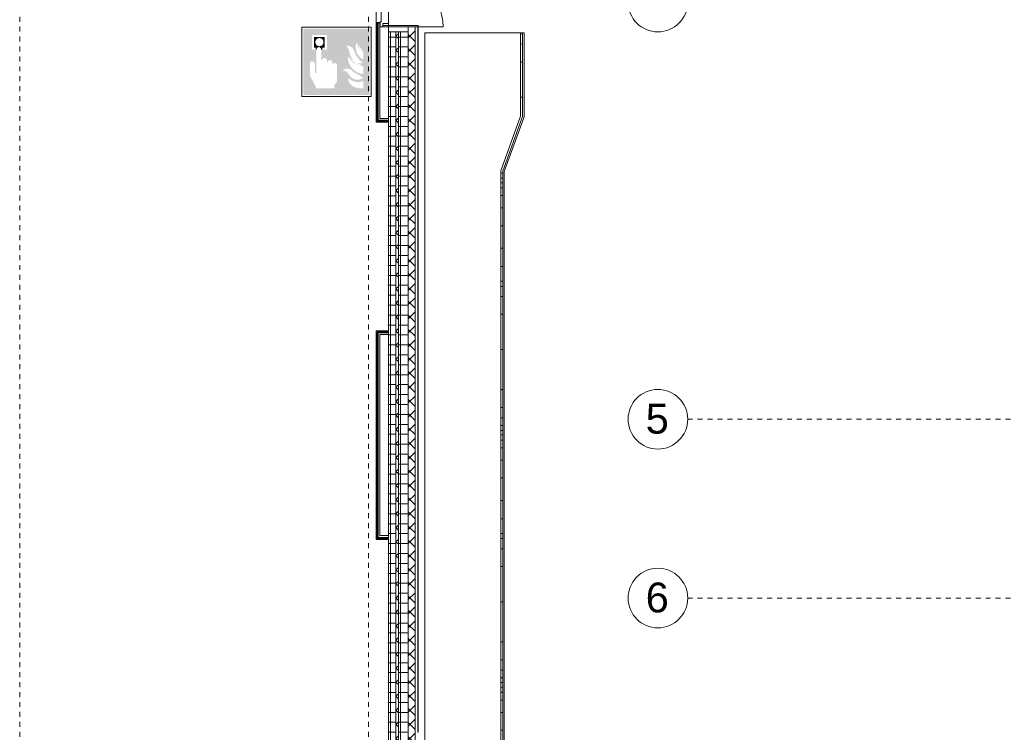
# Model space of a CAD drawing. Header units: metres. Extents: x -54 to 119, y -77 to 33.
# Tile 31 of 138: x -7 to 13, y -10 to 4. Entities that reach past the tile are written whole.
import ezdxf

# ---------------------------------------------------------------- set-up
doc = ezdxf.new("R2010")
doc.units = ezdxf.units.M
doc.linetypes.add('Rasterlinie', pattern=[0.019, 0.01, -0.003, 0.003, -0.003])
for name, color, linetype, lineweight in [('A_Allgemeine Beschriftungen', 7, 'Continuous', 9), ('A_Fassadenelemente', 7, 'Continuous', 9), ('A_Geländer', 7, 'Continuous', 9), ('A_Geschossdecken', 7, 'Continuous', 9), ('A_Importierte Elemente in Familien', 7, 'Continuous', 9), ('A_Rampen', 7, 'Continuous', 9), ('A_Raster', 7, 'Continuous', 9), ('A_Türen', 7, 'Continuous', 9), ('A_Wände', 7, 'Continuous', 9), ('A_Wände_Schraffur', 7, 'Continuous', 18)]:
    doc.layers.add(name, color=color, linetype=linetype, lineweight=lineweight)
doc.styles.add('Arial', font='arial.ttf', dxfattribs={"height": 0.6})
pattern_1 = [(0, (0, 0), (0, 0.2), []), (90, (0, 0), (-0.2, 1e-17), [])]
pattern_2 = [(45, (0, 0), (-0.1414214, 0.1414214), []), (135, (0, 0), (-0.1414214, -0.1414214), [])]

# ---------------------------------------------------------------- blocks, each defined once
blk = doc.blocks.new('GSH_Fassadenelement_Equitone - GSH_169_169_169-6766036-BS_Übersicht_EG_BRANDSCHUTZ')
at = {"layer": 'A_Fassadenelemente'}
for p, q in [((0.64325, -0.052), (-0.64325, -0.052)), ((-0.64325, -0.052), (-0.64325, -0.06)), ((-0.64325, -0.06), (0.64325, -0.06)), ((0.64325, -0.06), (0.64325, -0.052))]:
    blk.add_line(p, q, dxfattribs=at)
blk = doc.blocks.new('GSH_Fassadenelement_Equitone - GSH_169_169_169-6766000-BS_Übersicht_EG_BRANDSCHUTZ')
at = {"layer": 'A_Fassadenelemente'}
for p, q in [((0.67, -0.052), (-0.67, -0.052)), ((-0.67, -0.052), (-0.67, -0.06)), ((-0.67, -0.06), (0.67, -0.06)), ((0.67, -0.06), (0.67, -0.052))]:
    blk.add_line(p, q, dxfattribs=at)
blk = doc.blocks.new('IPRO_Tuer_A_2flg_BZ_Sporthalle - 2200x2260-6759128-BS_Übersicht_EG_BRANDSCHUTZ')
at = {"layer": 'A_Türen'}
for p, q in [((-1.1, 1.239), (-1.1, 0.139)), ((1.1, 1.239), (1.1, 0.139)), ((-1, -0.031), (-1.01, -0.031)), ((-1.01, -0.031), (-1.01, -0.111)), ((-1.01, -0.111), (-0.175, -0.111)), ((-0.175, -0.011), (-1, -0.011)), ((-1, -0.011), (-1, -0.031)), ((-0.175, -0.111), (-0.175, -0.011)), ((-0.175, -0.011), (-0.02, -0.011)), ((-0.175, -0.111), (-0.02, -0.111)), ((-0.005, -0.011), (-0.02, -0.011)), ((-0.02, -0.011), (-0.02, -0.111)), ((-0.02, -0.111), (-0.005, -0.111)), ((-0.005, -0.111), (-0.005, -0.011)), ((0.02, -0.011), (0.005, -0.011)), ((0.005, -0.011), (0.005, -0.111)), ((0.005, -0.111), (0.02, -0.111)), ((0.02, -0.111), (0.02, -0.011)), ((0.175, -0.011), (0.02, -0.011)), ((0.175, -0.111), (0.02, -0.111)), ((1, -0.011), (0.175, -0.011)), ((0.175, -0.011), (0.175, -0.111)), ((0.175, -0.111), (1.01, -0.111)), ((1, -0.031), (1, -0.011)), ((1.01, -0.031), (1, -0.031)), ((1.01, -0.111), (1.01, -0.031))]:
    blk.add_line(p, q, dxfattribs=at)
for centre, start, end in [((-1.1, 0.139), 360, 90), ((1.1, 0.139), 90, 180)]:
    blk.add_arc(centre, 1.1, start, end, dxfattribs=at)
blk = doc.blocks.new('TH_Extrusion Türe - TH_Extrusion Türe-6442751-BS_Übersicht_EG_BRANDSCHUTZ')
at = {"layer": 'A_Wände', "lineweight": 18}
for p, q in [((1.156, 4.034), (0.446, 4.034)), ((0.446, 4.034), (0.446, 4.004)), ((0.446, 4.004), (1.156, 4.004)), ((1.156, 4.004), (1.156, 4.034))]:
    blk.add_line(p, q, dxfattribs=at)
blk = doc.blocks.new('FP_416-BS_Übersicht_EG_BRANDSCHUTZ')
at = {"layer": 'A_Geländer'}
for p, q in [((2.817, 1.063), (2.816, 1.064)), ((2.816, 1.064), (2.816, 1.064)), ((2.818, 1.063), (2.817, 1.063)), ((2.818, 1.105), (2.818, -18.529)), ((2.829, 1.06), (2.827, 1.061)), ((2.831, 1.06), (2.829, 1.06)), ((2.833, 1.06), (2.831, 1.06)), ((2.836, 1.059), (2.833, 1.06)), ((2.838, 1.059), (2.836, 1.059)), ((2.84, 1.059), (2.838, 1.059)), ((2.843, 1.058), (2.84, 1.059)), ((2.845, 1.058), (2.843, 1.058)), ((2.847, 1.058), (2.845, 1.058)), ((2.849, 1.057), (2.847, 1.058)), ((2.858, -18.526), (2.858, 1.098)), ((2.859, 1.055), (2.858, 1.055)), ((2.86, 1.054), (2.859, 1.055)), ((2.86, 1.054), (2.86, 1.054)), ((2.817, 0.962), (2.816, 0.963)), ((2.817, 0.864), (2.816, 0.863)), ((2.818, 0.962), (2.817, 0.962)), ((2.818, 0.864), (2.817, 0.864)), ((2.831, 0.96), (2.828, 0.96)), ((2.831, 0.866), (2.828, 0.866)), ((2.833, 0.959), (2.831, 0.96)), ((2.833, 0.866), (2.831, 0.866)), ((2.836, 0.959), (2.833, 0.959)), ((2.836, 0.867), (2.833, 0.866)), ((2.84, 0.959), (2.836, 0.959)), ((2.84, 0.867), (2.836, 0.867)), ((2.843, 0.958), (2.84, 0.959)), ((2.843, 0.867), (2.84, 0.867)), ((2.845, 0.958), (2.843, 0.958)), ((2.845, 0.868), (2.843, 0.867)), ((2.848, 0.958), (2.845, 0.958)), ((2.848, 0.868), (2.845, 0.868)), ((2.86, 0.956), (2.858, 0.956)), ((2.86, 0.87), (2.858, 0.87)), ((2.86, 0.955), (2.86, 0.956)), ((2.86, 0.87), (2.86, 0.87)), ((2.817, 0.762), (2.816, 0.762)), ((2.819, 0.762), (2.817, 0.762)), ((2.83, 0.764), (2.827, 0.763)), ((2.834, 0.764), (2.83, 0.764)), ((2.838, 0.608), (2.832, 0.608)), ((2.838, 0.764), (2.834, 0.764)), ((2.842, 0.765), (2.838, 0.764)), ((2.844, 0.608), (2.838, 0.608)), ((2.846, 0.765), (2.842, 0.765)), ((2.849, 0.765), (2.846, 0.765)), ((2.859, 0.767), (2.857, 0.766)), ((2.86, 0.767), (2.859, 0.767)), ((2.817, 0.356), (2.816, 0.355)), ((2.818, 0.356), (2.817, 0.356)), ((2.83, 0.358), (2.827, 0.357)), ((2.833, 0.358), (2.83, 0.358)), ((2.836, 0.358), (2.833, 0.358)), ((2.84, 0.359), (2.836, 0.358)), ((2.843, 0.359), (2.84, 0.359)), ((2.846, 0.359), (2.843, 0.359)), ((2.859, 0.361), (2.858, 0.361)), ((2.86, 0.362), (2.859, 0.361)), ((2.832, 0.001), (2.827, 0)), ((2.838, 0.001), (2.832, 0.001)), ((2.844, 0.001), (2.838, 0.001)), ((2.849, 0.002), (2.844, 0.001)), ((2.86, 0.003), (2.857, 0.002)), ((2.819, 0), (2.816, -0.001)), ((2.817, -0.457), (2.816, -0.458)), ((2.819, -0.457), (2.817, -0.457)), ((2.83, -0.456), (2.827, -0.456)), ((2.834, -0.455), (2.83, -0.456)), ((2.838, -0.455), (2.834, -0.455)), ((2.842, -0.455), (2.838, -0.455)), ((2.846, -0.454), (2.842, -0.455)), ((2.849, -0.454), (2.846, -0.454)), ((2.859, -0.453), (2.857, -0.453)), ((2.86, -0.452), (2.859, -0.453)), ((2.817, -0.816), (2.816, -0.816)), ((2.816, -0.816), (2.816, -0.816)), ((2.818, -0.817), (2.817, -0.816)), ((2.829, -0.819), (2.827, -0.819)), ((2.831, -0.82), (2.829, -0.819)), ((2.833, -0.82), (2.831, -0.82)), ((2.836, -0.82), (2.833, -0.82)), ((2.838, -0.821), (2.836, -0.82)), ((2.84, -0.821), (2.838, -0.821)), ((2.843, -0.821), (2.84, -0.821)), ((2.845, -0.822), (2.843, -0.821)), ((2.847, -0.822), (2.845, -0.822)), ((2.849, -0.822), (2.847, -0.822)), ((2.859, -0.825), (2.858, -0.824)), ((2.86, -0.825), (2.859, -0.825)), ((2.86, -0.825), (2.86, -0.825)), ((2.838, -1.119), (2.832, -1.119)), ((2.844, -1.119), (2.838, -1.119)), ((2.838, -1.221), (2.832, -1.221)), ((2.844, -1.221), (2.838, -1.221)), ((2.838, -1.424), (2.832, -1.424)), ((2.844, -1.424), (2.838, -1.424)), ((2.817, -1.781), (2.816, -1.781)), ((2.818, -1.781), (2.817, -1.781)), ((2.829, -1.783), (2.826, -1.783)), ((2.832, -1.783), (2.829, -1.783)), ((2.835, -1.784), (2.832, -1.783)), ((2.838, -1.784), (2.835, -1.784)), ((2.841, -1.784), (2.838, -1.784)), ((2.844, -1.785), (2.841, -1.784)), ((2.847, -1.785), (2.844, -1.785)), ((2.859, -1.787), (2.858, -1.787)), ((2.86, -1.787), (2.859, -1.787)), ((2.819, -2.492), (2.816, -2.491)), ((2.832, -2.493), (2.827, -2.492)), ((2.838, -2.493), (2.832, -2.493)), ((2.844, -2.493), (2.838, -2.493)), ((2.849, -2.494), (2.844, -2.493)), ((2.86, -2.495), (2.857, -2.494)), ((2.834, -3.302), (2.827, -3.302)), ((2.842, -3.301), (2.834, -3.302)), ((2.849, -3.301), (2.842, -3.301)), ((2.838, -3.659), (2.832, -3.659)), ((2.844, -3.659), (2.838, -3.659)), ((2.817, -3.864), (2.816, -3.864)), ((2.816, -3.864), (2.816, -3.864)), ((2.818, -3.865), (2.817, -3.864)), ((2.829, -3.867), (2.827, -3.867)), ((2.831, -3.868), (2.829, -3.867)), ((2.833, -3.868), (2.831, -3.868)), ((2.836, -3.868), (2.833, -3.868)), ((2.838, -3.869), (2.836, -3.868)), ((2.84, -3.869), (2.838, -3.869)), ((2.843, -3.869), (2.84, -3.869)), ((2.845, -3.87), (2.843, -3.869)), ((2.847, -3.87), (2.845, -3.87)), ((2.849, -3.87), (2.847, -3.87)), ((2.859, -3.873), (2.858, -3.872)), ((2.86, -3.873), (2.859, -3.873)), ((2.86, -3.873), (2.86, -3.873)), ((2.817, -4.017), (2.816, -4.016)), ((2.816, -4.016), (2.816, -4.016)), ((2.817, -4.118), (2.816, -4.117)), ((2.818, -4.017), (2.817, -4.017)), ((2.818, -4.118), (2.817, -4.118)), ((2.829, -4.02), (2.827, -4.019)), ((2.831, -4.12), (2.828, -4.12)), ((2.831, -4.02), (2.829, -4.02)), ((2.833, -4.02), (2.831, -4.02)), ((2.833, -4.121), (2.831, -4.12)), ((2.836, -4.021), (2.833, -4.02)), ((2.836, -4.121), (2.833, -4.121)), ((2.838, -4.021), (2.836, -4.021)), ((2.84, -4.121), (2.836, -4.121)), ((2.84, -4.021), (2.838, -4.021)), ((2.843, -4.022), (2.84, -4.021)), ((2.843, -4.122), (2.84, -4.121)), ((2.845, -4.022), (2.843, -4.022)), ((2.845, -4.122), (2.843, -4.122)), ((2.847, -4.022), (2.845, -4.022)), ((2.848, -4.122), (2.845, -4.122)), ((2.849, -4.023), (2.847, -4.022)), ((2.859, -4.025), (2.858, -4.025)), ((2.86, -4.124), (2.858, -4.124)), ((2.86, -4.026), (2.859, -4.025)), ((2.86, -4.026), (2.86, -4.026)), ((2.86, -4.125), (2.86, -4.124)), ((2.817, -4.216), (2.816, -4.217)), ((2.817, -4.318), (2.816, -4.318)), ((2.818, -4.216), (2.817, -4.216)), ((2.819, -4.318), (2.817, -4.318)), ((2.83, -4.316), (2.827, -4.317)), ((2.831, -4.214), (2.828, -4.214)), ((2.834, -4.316), (2.83, -4.316)), ((2.833, -4.214), (2.831, -4.214)), ((2.836, -4.213), (2.833, -4.214)), ((2.838, -4.316), (2.834, -4.316)), ((2.84, -4.213), (2.836, -4.213)), ((2.842, -4.315), (2.838, -4.316)), ((2.843, -4.213), (2.84, -4.213)), ((2.846, -4.315), (2.842, -4.315)), ((2.845, -4.212), (2.843, -4.213)), ((2.848, -4.212), (2.845, -4.212)), ((2.849, -4.315), (2.846, -4.315)), ((2.859, -4.313), (2.857, -4.314)), ((2.86, -4.21), (2.858, -4.21)), ((2.86, -4.313), (2.859, -4.313)), ((2.86, -4.21), (2.86, -4.21)), ((2.838, -4.472), (2.832, -4.472)), ((2.844, -4.472), (2.838, -4.472)), ((2.817, -4.724), (2.816, -4.725)), ((2.818, -4.724), (2.817, -4.724)), ((2.83, -4.722), (2.827, -4.723)), ((2.833, -4.722), (2.83, -4.722)), ((2.836, -4.722), (2.833, -4.722)), ((2.84, -4.721), (2.836, -4.722)), ((2.843, -4.721), (2.84, -4.721)), ((2.846, -4.721), (2.843, -4.721)), ((2.859, -4.719), (2.858, -4.719)), ((2.86, -4.718), (2.859, -4.719)), ((2.819, -5.08), (2.816, -5.081)), ((2.832, -5.079), (2.827, -5.08)), ((2.838, -5.079), (2.832, -5.079)), ((2.844, -5.079), (2.838, -5.079)), ((2.849, -5.078), (2.844, -5.079)), ((2.86, -5.077), (2.857, -5.078)), ((2.817, -5.537), (2.816, -5.538)), ((2.819, -5.537), (2.817, -5.537)), ((2.83, -5.536), (2.827, -5.536)), ((2.834, -5.535), (2.83, -5.536)), ((2.838, -5.535), (2.834, -5.535)), ((2.842, -5.535), (2.838, -5.535)), ((2.846, -5.534), (2.842, -5.535)), ((2.849, -5.534), (2.846, -5.534)), ((2.859, -5.533), (2.857, -5.533)), ((2.86, -5.532), (2.859, -5.533)), ((2.817, -5.896), (2.816, -5.896)), ((2.816, -5.896), (2.816, -5.896)), ((2.818, -5.897), (2.817, -5.896)), ((2.829, -5.899), (2.827, -5.899)), ((2.831, -5.9), (2.829, -5.899)), ((2.833, -5.9), (2.831, -5.9)), ((2.836, -5.9), (2.833, -5.9)), ((2.838, -5.901), (2.836, -5.9)), ((2.84, -5.901), (2.838, -5.901)), ((2.843, -5.901), (2.84, -5.901)), ((2.845, -5.902), (2.843, -5.901)), ((2.847, -5.902), (2.845, -5.902)), ((2.849, -5.902), (2.847, -5.902)), ((2.859, -5.905), (2.858, -5.904)), ((2.86, -5.905), (2.859, -5.905)), ((2.86, -5.905), (2.86, -5.905)), ((2.838, -6.199), (2.832, -6.199)), ((2.838, -6.301), (2.832, -6.301)), ((2.844, -6.199), (2.838, -6.199)), ((2.844, -6.301), (2.838, -6.301)), ((2.838, -6.504), (2.832, -6.504)), ((2.844, -6.504), (2.838, -6.504)), ((2.817, -6.861), (2.816, -6.861)), ((2.818, -6.861), (2.817, -6.861)), ((2.829, -6.863), (2.826, -6.863)), ((2.832, -6.863), (2.829, -6.863)), ((2.835, -6.864), (2.832, -6.863)), ((2.838, -6.864), (2.835, -6.864)), ((2.841, -6.864), (2.838, -6.864)), ((2.844, -6.865), (2.841, -6.864)), ((2.847, -6.865), (2.844, -6.865)), ((2.859, -6.867), (2.858, -6.867)), ((2.86, -6.867), (2.859, -6.867)), ((2.819, -7.572), (2.816, -7.571)), ((2.832, -7.573), (2.827, -7.572)), ((2.838, -7.573), (2.832, -7.573)), ((2.844, -7.573), (2.838, -7.573)), ((2.849, -7.574), (2.844, -7.573)), ((2.86, -7.575), (2.857, -7.574)), ((2.834, -8.382), (2.827, -8.382)), ((2.842, -8.381), (2.834, -8.382)), ((2.849, -8.381), (2.842, -8.381)), ((2.838, -8.739), (2.832, -8.739)), ((2.844, -8.739), (2.838, -8.739)), ((2.817, -8.944), (2.816, -8.944)), ((2.816, -8.944), (2.816, -8.944)), ((2.817, -9.097), (2.816, -9.096)), ((2.816, -9.096), (2.816, -9.096)), ((2.818, -8.945), (2.817, -8.944)), ((2.818, -9.097), (2.817, -9.097)), ((2.829, -8.947), (2.827, -8.947)), ((2.829, -9.1), (2.827, -9.099)), ((2.831, -8.948), (2.829, -8.947)), ((2.831, -9.1), (2.829, -9.1)), ((2.833, -8.948), (2.831, -8.948)), ((2.833, -9.1), (2.831, -9.1)), ((2.836, -8.948), (2.833, -8.948)), ((2.836, -9.101), (2.833, -9.1)), ((2.838, -8.949), (2.836, -8.948)), ((2.838, -9.101), (2.836, -9.101)), ((2.84, -8.949), (2.838, -8.949)), ((2.84, -9.101), (2.838, -9.101)), ((2.843, -8.949), (2.84, -8.949)), ((2.843, -9.102), (2.84, -9.101)), ((2.845, -8.95), (2.843, -8.949)), ((2.845, -9.102), (2.843, -9.102)), ((2.847, -8.95), (2.845, -8.95)), ((2.847, -9.102), (2.845, -9.102)), ((2.849, -8.95), (2.847, -8.95)), ((2.849, -9.103), (2.847, -9.102)), ((2.859, -8.953), (2.858, -8.952)), ((2.859, -9.105), (2.858, -9.105)), ((2.86, -8.953), (2.859, -8.953)), ((2.86, -9.106), (2.859, -9.105)), ((2.86, -8.953), (2.86, -8.953)), ((2.86, -9.106), (2.86, -9.106)), ((2.817, -9.198), (2.816, -9.197)), ((2.817, -9.296), (2.816, -9.297)), ((2.818, -9.198), (2.817, -9.198)), ((2.818, -9.296), (2.817, -9.296)), ((2.831, -9.2), (2.828, -9.2)), ((2.831, -9.294), (2.828, -9.294)), ((2.833, -9.201), (2.831, -9.2)), ((2.833, -9.294), (2.831, -9.294)), ((2.836, -9.201), (2.833, -9.201)), ((2.836, -9.293), (2.833, -9.294)), ((2.84, -9.201), (2.836, -9.201)), ((2.84, -9.293), (2.836, -9.293)), ((2.843, -9.202), (2.84, -9.201)), ((2.843, -9.293), (2.84, -9.293)), ((2.845, -9.202), (2.843, -9.202)), ((2.845, -9.292), (2.843, -9.293)), ((2.848, -9.202), (2.845, -9.202)), ((2.848, -9.292), (2.845, -9.292)), ((2.86, -9.204), (2.858, -9.204)), ((2.86, -9.29), (2.858, -9.29)), ((2.86, -9.205), (2.86, -9.204)), ((2.86, -9.29), (2.86, -9.29)), ((2.817, -9.398), (2.816, -9.398)), ((2.819, -9.398), (2.817, -9.398)), ((2.83, -9.396), (2.827, -9.397)), ((2.834, -9.396), (2.83, -9.396)), ((2.838, -9.396), (2.834, -9.396)), ((2.842, -9.395), (2.838, -9.396)), ((2.846, -9.395), (2.842, -9.395)), ((2.849, -9.395), (2.846, -9.395)), ((2.859, -9.393), (2.857, -9.394)), ((2.86, -9.393), (2.859, -9.393)), ((2.838, -9.552), (2.832, -9.552)), ((2.844, -9.552), (2.838, -9.552)), ((2.817, -9.805), (2.816, -9.805)), ((2.818, -9.804), (2.817, -9.805)), ((2.83, -9.803), (2.827, -9.803)), ((2.833, -9.802), (2.83, -9.803)), ((2.836, -9.802), (2.833, -9.802)), ((2.84, -9.801), (2.836, -9.802)), ((2.843, -9.801), (2.84, -9.801)), ((2.846, -9.801), (2.843, -9.801)), ((2.859, -9.799), (2.858, -9.799)), ((2.86, -9.798), (2.859, -9.799)), ((2.819, -10.16), (2.816, -10.161)), ((2.832, -10.159), (2.827, -10.16)), ((2.838, -10.159), (2.832, -10.159)), ((2.844, -10.159), (2.838, -10.159)), ((2.849, -10.158), (2.844, -10.159)), ((2.86, -10.157), (2.857, -10.158)), ((2.817, -10.617), (2.816, -10.618)), ((2.819, -10.617), (2.817, -10.617)), ((2.83, -10.616), (2.827, -10.616)), ((2.834, -10.615), (2.83, -10.616)), ((2.838, -10.615), (2.834, -10.615)), ((2.842, -10.615), (2.838, -10.615)), ((2.846, -10.614), (2.842, -10.615)), ((2.849, -10.614), (2.846, -10.614)), ((2.859, -10.613), (2.857, -10.613)), ((2.86, -10.612), (2.859, -10.613)), ((2.817, -10.976), (2.816, -10.976)), ((2.816, -10.976), (2.816, -10.976)), ((2.818, -10.977), (2.817, -10.976)), ((2.829, -10.979), (2.827, -10.979)), ((2.831, -10.98), (2.829, -10.979)), ((2.833, -10.98), (2.831, -10.98)), ((2.836, -10.98), (2.833, -10.98)), ((2.838, -10.981), (2.836, -10.98)), ((2.84, -10.981), (2.838, -10.981)), ((2.843, -10.981), (2.84, -10.981)), ((2.845, -10.982), (2.843, -10.981)), ((2.847, -10.982), (2.845, -10.982)), ((2.849, -10.982), (2.847, -10.982)), ((2.859, -10.985), (2.858, -10.984)), ((2.86, -10.985), (2.859, -10.985)), ((2.86, -10.985), (2.86, -10.985)), ((2.838, -11.279), (2.832, -11.279)), ((2.844, -11.279), (2.838, -11.279)), ((2.838, -11.381), (2.832, -11.381)), ((2.844, -11.381), (2.838, -11.381)), ((2.838, -11.584), (2.832, -11.584)), ((2.844, -11.584), (2.838, -11.584)), ((2.817, -11.941), (2.816, -11.941)), ((2.818, -11.941), (2.817, -11.941)), ((2.829, -11.943), (2.826, -11.943)), ((2.832, -11.943), (2.829, -11.943)), ((2.835, -11.944), (2.832, -11.943)), ((2.838, -11.944), (2.835, -11.944)), ((2.841, -11.944), (2.838, -11.944)), ((2.844, -11.945), (2.841, -11.944)), ((2.847, -11.945), (2.844, -11.945)), ((2.859, -11.947), (2.858, -11.947)), ((2.86, -11.947), (2.859, -11.947)), ((2.819, -12.652), (2.816, -12.651)), ((2.832, -12.653), (2.827, -12.652)), ((2.838, -12.653), (2.832, -12.653)), ((2.844, -12.653), (2.838, -12.653)), ((2.849, -12.654), (2.844, -12.653)), ((2.86, -12.655), (2.857, -12.654)), ((2.834, -13.462), (2.827, -13.462)), ((2.842, -13.461), (2.834, -13.462)), ((2.849, -13.461), (2.842, -13.461)), ((2.838, -13.819), (2.832, -13.819)), ((2.844, -13.819), (2.838, -13.819)), ((2.817, -14.024), (2.816, -14.024)), ((2.816, -14.024), (2.816, -14.024)), ((2.818, -14.025), (2.817, -14.024)), ((2.829, -14.027), (2.827, -14.027)), ((2.831, -14.028), (2.829, -14.027)), ((2.833, -14.028), (2.831, -14.028)), ((2.836, -14.028), (2.833, -14.028)), ((2.838, -14.029), (2.836, -14.028)), ((2.84, -14.029), (2.838, -14.029)), ((2.843, -14.029), (2.84, -14.029)), ((2.845, -14.03), (2.843, -14.029)), ((2.847, -14.03), (2.845, -14.03)), ((2.849, -14.03), (2.847, -14.03)), ((2.859, -14.033), (2.858, -14.032)), ((2.86, -14.033), (2.859, -14.033)), ((2.86, -14.033), (2.86, -14.033)), ((2.817, -14.177), (2.816, -14.176)), ((2.816, -14.176), (2.816, -14.176)), ((2.818, -14.177), (2.817, -14.177)), ((2.829, -14.18), (2.827, -14.179)), ((2.831, -14.18), (2.829, -14.18)), ((2.833, -14.18), (2.831, -14.18)), ((2.836, -14.181), (2.833, -14.18)), ((2.838, -14.181), (2.836, -14.181)), ((2.84, -14.181), (2.838, -14.181)), ((2.843, -14.182), (2.84, -14.181)), ((2.845, -14.182), (2.843, -14.182)), ((2.847, -14.182), (2.845, -14.182)), ((2.849, -14.183), (2.847, -14.182)), ((2.859, -14.185), (2.858, -14.185)), ((2.86, -14.186), (2.859, -14.185)), ((2.86, -14.186), (2.86, -14.186)), ((2.817, -14.278), (2.816, -14.277)), ((2.817, -14.376), (2.816, -14.377)), ((2.818, -14.278), (2.817, -14.278)), ((2.818, -14.376), (2.817, -14.376)), ((2.831, -14.28), (2.828, -14.28)), ((2.831, -14.374), (2.828, -14.374)), ((2.833, -14.281), (2.831, -14.28)), ((2.833, -14.374), (2.831, -14.374)), ((2.836, -14.281), (2.833, -14.281)), ((2.836, -14.373), (2.833, -14.374)), ((2.84, -14.281), (2.836, -14.281)), ((2.84, -14.373), (2.836, -14.373)), ((2.843, -14.282), (2.84, -14.281)), ((2.843, -14.373), (2.84, -14.373)), ((2.845, -14.282), (2.843, -14.282)), ((2.845, -14.372), (2.843, -14.373)), ((2.848, -14.282), (2.845, -14.282)), ((2.848, -14.372), (2.845, -14.372)), ((2.86, -14.284), (2.858, -14.284)), ((2.86, -14.37), (2.858, -14.37)), ((2.86, -14.285), (2.86, -14.284)), ((2.86, -14.37), (2.86, -14.37)), ((2.817, -14.478), (2.816, -14.478)), ((2.819, -14.478), (2.817, -14.478)), ((2.83, -14.476), (2.827, -14.477)), ((2.834, -14.476), (2.83, -14.476)), ((2.838, -14.632), (2.832, -14.632)), ((2.838, -14.476), (2.834, -14.476)), ((2.842, -14.475), (2.838, -14.476)), ((2.844, -14.632), (2.838, -14.632)), ((2.846, -14.475), (2.842, -14.475)), ((2.849, -14.475), (2.846, -14.475)), ((2.859, -14.473), (2.857, -14.474)), ((2.86, -14.473), (2.859, -14.473)), ((2.817, -14.885), (2.816, -14.885)), ((2.818, -14.884), (2.817, -14.885)), ((2.83, -14.883), (2.827, -14.883)), ((2.833, -14.882), (2.83, -14.883)), ((2.836, -14.882), (2.833, -14.882)), ((2.84, -14.882), (2.836, -14.882)), ((2.843, -14.881), (2.84, -14.882)), ((2.846, -14.881), (2.843, -14.881)), ((2.859, -14.879), (2.858, -14.879)), ((2.86, -14.878), (2.859, -14.879)), ((2.819, -15.24), (2.816, -15.24)), ((2.832, -15.239), (2.827, -15.239)), ((2.838, -15.239), (2.832, -15.239)), ((2.844, -15.238), (2.838, -15.239)), ((2.849, -15.238), (2.844, -15.238)), ((2.86, -15.237), (2.857, -15.237)), ((2.817, -15.697), (2.816, -15.698)), ((2.819, -15.697), (2.817, -15.697)), ((2.83, -15.696), (2.827, -15.696)), ((2.834, -15.695), (2.83, -15.696)), ((2.838, -15.695), (2.834, -15.695)), ((2.842, -15.695), (2.838, -15.695)), ((2.846, -15.694), (2.842, -15.695)), ((2.849, -15.694), (2.846, -15.694)), ((2.859, -15.693), (2.857, -15.693)), ((2.86, -15.692), (2.859, -15.693)), ((2.817, -16.056), (2.816, -16.056)), ((2.816, -16.056), (2.816, -16.056)), ((2.818, -16.057), (2.817, -16.056)), ((2.829, -16.059), (2.827, -16.059)), ((2.831, -16.06), (2.829, -16.059)), ((2.833, -16.06), (2.831, -16.06)), ((2.836, -16.06), (2.833, -16.06)), ((2.838, -16.061), (2.836, -16.06)), ((2.84, -16.061), (2.838, -16.061)), ((2.843, -16.061), (2.84, -16.061)), ((2.845, -16.062), (2.843, -16.061)), ((2.847, -16.062), (2.845, -16.062)), ((2.849, -16.062), (2.847, -16.062)), ((2.859, -16.065), (2.858, -16.064)), ((2.86, -16.065), (2.859, -16.065)), ((2.86, -16.065), (2.86, -16.065)), ((2.838, -16.359), (2.832, -16.359)), ((2.844, -16.359), (2.838, -16.359)), ((2.838, -16.461), (2.832, -16.461)), ((2.844, -16.461), (2.838, -16.461)), ((2.838, -16.664), (2.832, -16.664)), ((2.844, -16.664), (2.838, -16.664)), ((2.817, -17.021), (2.816, -17.021)), ((2.818, -17.021), (2.817, -17.021)), ((2.829, -17.023), (2.826, -17.023)), ((2.832, -17.023), (2.829, -17.023)), ((2.835, -17.024), (2.832, -17.023)), ((2.838, -17.024), (2.835, -17.024)), ((2.841, -17.024), (2.838, -17.024)), ((2.844, -17.025), (2.841, -17.024)), ((2.847, -17.025), (2.844, -17.025)), ((2.859, -17.027), (2.858, -17.027)), ((2.86, -17.027), (2.859, -17.027)), ((2.819, -17.732), (2.816, -17.731)), ((2.832, -17.733), (2.827, -17.732)), ((2.838, -17.733), (2.832, -17.733)), ((2.844, -17.733), (2.838, -17.733)), ((2.849, -17.734), (2.844, -17.733)), ((2.86, -17.735), (2.857, -17.734))]:
    blk.add_line(p, q, dxfattribs=at)
blk = doc.blocks.new('FP_417-BS_Übersicht_EG_BRANDSCHUTZ')
at = {"layer": 'A_Geländer'}
for p, q in [((3.218, 2.204), (2.818, 1.105)), ((2.858, 1.098), (3.258, 2.197))]:
    blk.add_line(p, q, dxfattribs=at)
blk = doc.blocks.new('FP_418-BS_Übersicht_EG_BRANDSCHUTZ')
at = {"layer": 'A_Geländer'}
for p, q in [((3.218, 3.884), (3.218, 2.204)), ((3.238, 3.859), (3.232, 3.859)), ((3.244, 3.859), (3.238, 3.859)), ((3.258, 2.197), (3.258, 3.884)), ((3.238, 3.656), (3.232, 3.656)), ((3.244, 3.656), (3.238, 3.656)), ((3.217, 3.299), (3.216, 3.3)), ((3.218, 3.299), (3.217, 3.299)), ((3.229, 3.297), (3.226, 3.297)), ((3.232, 3.297), (3.229, 3.297)), ((3.235, 3.296), (3.232, 3.297)), ((3.238, 3.296), (3.235, 3.296)), ((3.241, 3.296), (3.238, 3.296)), ((3.244, 3.295), (3.241, 3.296)), ((3.247, 3.295), (3.244, 3.295)), ((3.259, 3.293), (3.258, 3.293)), ((3.26, 3.293), (3.259, 3.293)), ((3.219, 2.588), (3.216, 2.589)), ((3.232, 2.587), (3.227, 2.588)), ((3.238, 2.587), (3.232, 2.587)), ((3.244, 2.587), (3.238, 2.587)), ((3.249, 2.586), (3.244, 2.587)), ((3.26, 2.585), (3.257, 2.586))]:
    blk.add_line(p, q, dxfattribs=at)
blk = doc.blocks.new('Typ des oberen Holms - Oberer Geländerholm_Innen_-6752884-BS_Übersicht_EG_BRANDSCHUTZ')
at = {"layer": 'A_Geländer'}
for name in ['FP_418-BS_Übersicht_EG_BRANDSCHUTZ', 'FP_417-BS_Übersicht_EG_BRANDSCHUTZ', 'FP_416-BS_Übersicht_EG_BRANDSCHUTZ']:
    blk.add_blockref(name, (0, 0), dxfattribs=at)
blk = doc.blocks.new('Typ des oberen Holms - Oberer Geländerholm_Innen_-V420-BS_Übersicht_EG_BRANDSCHUTZ')
at = {"layer": 'A_Geländer'}
for p, q in [((3.218, 3.884), (3.258, 3.884)), ((3.218, 2.204), (3.218, 3.884)), ((3.258, 2.197), (3.258, 3.884)), ((2.818, 1.105), (3.218, 2.204)), ((2.858, 1.098), (3.258, 2.197)), ((2.818, -18.529), (2.818, 1.105)), ((2.858, -18.526), (2.858, 1.098))]:
    blk.add_line(p, q, dxfattribs=at)
blk = doc.blocks.new('Raster - 3_0mm_mit Kreis-376402-BS_Übersicht_EG_BRANDSCHUTZ')
at = {"layer": 'A_Raster'}
blk.add_circle((0, 0), 0.003, dxfattribs=at)
blk = doc.blocks.new('Brandmelder DIN ISO 23601 - Brandmelder-7036843-BS_Übersicht_EG_BRANDSCHUTZ')
at = {"layer": 'A_Importierte Elemente in Familien'}
h = blk.add_hatch(color=256, dxfattribs=at)
edge = h.paths.add_edge_path(flags=0)
edge.add_line((-0.002468, 0.002713), (-0.002468, 0.001239))
edge.add_line((-0.002468, 0.001239), (-0.002027, 0.001239))
edge.add_line((-0.002027, 0.001239), (-0.002027, -0.001121))
edge.add_line((-0.002156, -0.001121), (-0.002027, -0.001121))
edge.add_line((-0.002156, -0.001121), (-0.002156, -0.000304))
edge.add_line((-0.002156, -0.000304), (-0.00221, -0.000113))
edge.add_arc((-0.002447, -0.000197), 0.000251, 19.48504, 160.65025)
edge.add_line((-0.002684, -0.000113), (-0.002684, -0.001373))
edge.add_line((-0.002684, -0.001373), (-0.002076, -0.00254))
edge.add_line((-0.002076, -0.002672), (-0.002076, -0.00254))
edge.add_line((-0.002076, -0.002672), (-0.000221, -0.002672))
edge.add_line((-0.000221, -0.002672), (-0.000221, -0.003341))
edge.add_line((-0.000221, -0.003341), (-0.003341, -0.003341))
edge.add_line((-0.003341, -0.003341), (-0.003341, 0.003341))
edge.add_line((-0.003341, 0.003341), (-0.000976, 0.003341))
edge.add_line((-0.000976, 0.003341), (-0.000976, 0.002713))
edge.add_line((-0.000976, 0.002713), (-0.002468, 0.002713))
h = blk.add_hatch(color=256, dxfattribs=at)
edge = h.paths.add_edge_path(flags=0)
edge.add_line((-0.00041, -0.00027), (-0.000386, -0.000232))
edge.add_line((-0.000419, -0.000285), (-0.00041, -0.00027))
edge = h.paths.add_edge_path(flags=0)
edge.add_line((-0.000885, -0.000004), (-0.000885, 0.000007))
edge.add_line((-0.000963, -0.000004), (-0.000885, -0.000004))
edge = h.paths.add_edge_path(flags=0)
edge.add_line((-0.001441, 0.000177), (-0.001441, 0.000251))
edge.add_line((-0.001543, 0.000177), (-0.001441, 0.000177))
edge = h.paths.add_edge_path(flags=0)
edge.add_line((0.002021, 0.001961), (0.000965, 0.001634))
edge.add_line((0.000965, 0.001634), (0.00114, 0.000547))
edge.add_line((0.00114, 0.000547), (0.00059, -0.000855))
edge.add_line((0.00059, -0.000855), (0.001136, -0.001624))
edge.add_line((0.001136, -0.001624), (0.001136, -0.003341))
edge.add_line((0.001136, -0.003341), (-0.000221, -0.003341))
edge.add_line((-0.000221, -0.003341), (-0.000221, -0.002288))
edge.add_arc((-0.000426, -0.001869), 0.000466, 296.05972, 351.25813)
edge.add_line((0.000035, -0.00194), (0.000035, -0.000232))
edge.add_arc((-0.000176, -0.00036), 0.000246, 31.27157, 148.59235)
edge.add_line((-0.000431, -0.000285), (-0.000419, -0.000285))
edge.add_line((-0.000431, -0.000285), (-0.000431, -0.000017))
edge.add_arc((-0.000661, -0.000057), 0.000233, 9.70526, 164.1445)
edge.add_line((-0.000963, -0.000004), (-0.000963, 0.000194))
edge.add_arc((-0.001214, 0.000127), 0.000259, 14.91936, 151.47431)
edge.add_line((-0.001543, 0.000177), (-0.001543, 0.001239))
edge.add_line((-0.001543, 0.001239), (-0.000976, 0.001239))
edge.add_line((-0.000976, 0.001239), (-0.000976, 0.003341))
edge.add_line((-0.000976, 0.003341), (0.002021, 0.003341))
edge.add_line((0.002021, 0.003341), (0.002021, 0.001961))
h = blk.add_hatch(color=256, dxfattribs=at)
edge = h.paths.add_edge_path(flags=0)
edge.add_line((0.003341, 0.003341), (0.003341, -0.003341))
edge.add_line((0.003341, -0.003341), (0.001136, -0.003341))
edge.add_line((0.001136, -0.003341), (0.001136, -0.001624))
edge.add_arc((0.002246, -0.001541), 0.001113, 184.28383, 228.62933)
edge.add_arc((0.002433, -0.001079), 0.001591, 234.5779, 279.85551)
edge.add_line((0.002705, -0.002647), (0.002705, -0.001941))
edge.add_line((0.002705, -0.001941), (0.002694, -0.001578))
edge.add_line((0.002694, -0.001578), (0.002705, -0.001226))
edge.add_line((0.002705, -0.001226), (0.002705, -0.000506))
edge.add_line((0.002705, -0.000506), (0.002703, -0.000115))
edge.add_line((0.002703, -0.000115), (0.002705, 0.000229))
edge.add_line((0.002705, 0.000229), (0.002705, 0.000951))
edge.add_arc((0.003491, 0.002308), 0.001568, 224.41963, 239.923, ccw=False)
edge.add_arc((0.003312, 0.002106), 0.001299, 186.40592, 223.59256, ccw=False)
edge.add_line((0.002021, 0.001961), (0.002021, 0.003341))
edge.add_line((0.002021, 0.003341), (0.003341, 0.003341))
h = blk.add_hatch(color=256, dxfattribs=at)
edge = h.paths.add_edge_path(flags=0)
edge.add_line((-0.002255, 0.001976), (-0.002136, 0.001976))
edge.add_line((-0.002255, 0.001976), (-0.002255, 0.002517))
edge.add_line((-0.002255, 0.002517), (-0.001189, 0.002517))
edge.add_line((-0.001189, 0.002517), (-0.001189, 0.001976))
edge.add_line((-0.001311, 0.001976), (-0.001189, 0.001976))
edge.add_arc((-0.001724, 0.001981), 0.000412, 359.23857, 540.76143)
h = blk.add_hatch(color=256, dxfattribs=at)
edge = h.paths.add_edge_path(flags=0)
edge.add_arc((-0.001724, 0.001981), 0.000412, 180.76143, 359.23857)
edge.add_line((-0.001189, 0.001976), (-0.001311, 0.001976))
edge.add_line((-0.001189, 0.001976), (-0.001189, 0.001435))
edge.add_line((-0.001189, 0.001435), (-0.001428, 0.001435))
edge.add_line((-0.001428, 0.001435), (-0.001428, 0.001239))
edge.add_line((-0.001543, 0.001239), (-0.001428, 0.001239))
edge.add_arc((-0.001785, 0.001245), 0.000242, 358.57286, 541.42714)
edge.add_line((-0.002089, 0.001239), (-0.002027, 0.001239))
edge.add_line((-0.002089, 0.001239), (-0.002089, 0.001435))
edge.add_line((-0.002089, 0.001435), (-0.002255, 0.001435))
edge.add_line((-0.002255, 0.001435), (-0.002255, 0.001976))
edge.add_line((-0.002255, 0.001976), (-0.002136, 0.001976))
h = blk.add_hatch(color=256, dxfattribs=at)
edge = h.paths.add_edge_path(flags=0)
edge.add_arc((0.003328, 0.001482), 0.001399, 159.86112, 243.58746)
edge.add_line((0.002705, 0.000229), (0.002703, -0.000115))
edge.add_arc((0.003712, 0.001593), 0.001984, 205.71463, 239.43026, ccw=False)
edge.add_arc((-0.001009, -0.000239), 0.003089, 18.32656, 31.17236)
edge.add_arc((0.001044, 0.000872), 0.000766, 39.59897, 95.97219)
edge.add_line((0.000965, 0.001634), (0.002021, 0.001961))
h = blk.add_hatch(color=256, dxfattribs=at)
edge = h.paths.add_edge_path(flags=0)
edge.add_arc((0.002682, 0.001193), 0.001395, 189.60591, 216.75513)
edge.add_arc((0.002447, 0.000875), 0.001023, 210.38555, 284.49787)
edge.add_line((0.002703, -0.000115), (0.002705, -0.000506))
edge.add_arc((0.003219, 0.002199), 0.002753, 242.95536, 259.24701, ccw=False)
edge.add_arc((0.002967, 0.001607), 0.002112, 210.1295, 241.75516, ccw=False)
edge.add_line((0.00114, 0.000547), (0.000965, 0.001634))
edge.add_arc((0.000118, 0.00078), 0.001202, 8.5864, 45.21861, ccw=False)
h = blk.add_hatch(color=256, dxfattribs=at)
edge = h.paths.add_edge_path(flags=0)
edge.add_line((0.002705, -0.001226), (0.002694, -0.001578))
edge.add_arc((0.002879, -0.000119), 0.001471, 242.01422, 262.77684, ccw=False)
edge.add_arc((0.00339, 0.000506), 0.002268, 220.26753, 238.03518, ccw=False)
edge.add_arc((0.001071, -0.001459), 0.000772, 40.26753, 128.56153)
edge.add_line((0.00059, -0.000855), (0.00114, 0.000547))
edge.add_arc((0.002844, 0.000465), 0.001697, 177.23239, 265.31057)
h = blk.add_hatch(color=256, dxfattribs=at)
edge = h.paths.add_edge_path(flags=0)
edge.add_arc((0.002096, -0.000891), 0.000912, 214.92201, 311.0389)
edge.add_line((0.002694, -0.001578), (0.002705, -0.001941))
edge.add_arc((0.00218, -0.000491), 0.00154, 227.34619, 289.92178, ccw=False)
edge.add_line((0.001136, -0.001624), (0.00059, -0.000855))
edge.add_arc((0.000501, -0.001771), 0.00092, 22.92419, 84.48552, ccw=False)
at = {"layer": 'A_Allgemeine Beschriftungen'}
for p, q in [((-0.0035, -0.0035), (-0.0035, 0.0035)), ((-0.0035, 0.0035), (0.0035, 0.0035)), ((0.0035, 0.0035), (0.0035, -0.0035)), ((0.0035, -0.0035), (-0.0035, -0.0035))]:
    blk.add_line(p, q, dxfattribs=at)
at = {"layer": 'A_Importierte Elemente in Familien', "flags": 128}
for points in [[(0.0035, 0.0035), (0.00175, 0.0035), (0, 0.0035), (-0.00175, 0.0035), (-0.0035, 0.0035)], [(-0.0035, 0.0035), (-0.0035, 0.00175), (-0.0035, 0), (-0.0035, -0.00175), (-0.0035, -0.0035)], [(0.0035, 0.0035), (0.00175, 0.0035), (0, 0.0035), (-0.00175, 0.0035), (-0.0035, 0.0035)], [(-0.0035, 0.0035), (-0.0035, 0.00175), (-0.0035, 0), (-0.0035, -0.00175), (-0.0035, -0.0035)], [(0.0035, -0.0035), (0.0035, -0.00175), (0.0035, 0), (0.0035, 0.00175), (0.0035, 0.0035)], [(0.0035, -0.0035), (0.0035, -0.00175), (0.0035, 0), (0.0035, 0.00175), (0.0035, 0.0035)], [(-0.0035, -0.0035), (-0.00175, -0.0035), (0, -0.0035), (0.00175, -0.0035), (0.0035, -0.0035)], [(-0.0035, -0.0035), (-0.00175, -0.0035), (0, -0.0035), (0.00175, -0.0035), (0.0035, -0.0035)]]:
    blk.add_lwpolyline(points, dxfattribs=at)

msp = doc.modelspace()

# ---------------------------------------------------------------- hatches: boundary and pattern name
at = {"layer": 'A_Wände_Schraffur', "lineweight": 9}
h = msp.add_hatch(dxfattribs=at)
h.set_pattern_fill('FP_1', color=256, style=0, pattern_type=2)
h.set_pattern_definition(pattern_1)
h.paths.add_polyline_path([(0.956, -15.357), (0.956, 3.904), (0.756, 3.904), (0.756, -15.357), (0.84, -15.357)], flags=0)
h.paths.add_polyline_path([(0.756, 6.304), (0.956, 6.304), (0.956, 13.503), (0.756, 13.503), (0.756, 6.744)], flags=0)
h = msp.add_hatch(dxfattribs=at)
h.set_pattern_fill('FP_2', color=256, style=0, pattern_type=2)
h.set_pattern_definition(pattern_2)
h.paths.add_polyline_path([(1.096, -15.697), (1.096, 4.004), (0.956, 4.004), (0.956, -15.697)], flags=0)
h.paths.add_polyline_path([(0.956, 6.204), (1.096, 6.204), (1.096, 13.503), (0.956, 13.503), (0.956, 6.304)], flags=0)
h = msp.add_hatch(dxfattribs=at)
h.set_pattern_fill('FP_1', color=256, style=0, pattern_type=2)
h.set_pattern_definition(pattern_1)
h.paths.add_polyline_path([(0.706, -15.357), (0.706, 3.904), (0.556, 3.904), (0.556, -15.357)], flags=0)
h.paths.add_polyline_path([(0.706, 6.304), (0.706, 13.203), (0.556, 13.203), (0.556, 6.304)], flags=0)
h = msp.add_hatch(dxfattribs=at)
h.set_pattern_fill('FP_2', color=256, style=0, pattern_type=2)
h.set_pattern_definition(pattern_2)
h.paths.add_polyline_path([(0.706, -15.357), (0.756, -15.357), (0.756, 3.904), (0.706, 3.904), (0.706, -14.585)], flags=0)
h.paths.add_polyline_path([(0.706, 6.304), (0.756, 6.304), (0.756, 13.203), (0.706, 13.203), (0.706, 6.392)], flags=0)
h = msp.add_hatch(dxfattribs=at)
h.set_pattern_fill('FP_2', color=256, style=0, pattern_type=2)
h.set_pattern_definition(pattern_2)
h.paths.add_polyline_path([(0.346, 2.124), (0.346, 4.084), (0.326, 4.084), (0.326, 2.124)], flags=0)
h.paths.add_polyline_path([(0.346, 6.124), (0.346, 13.003), (0.326, 13.003), (0.326, 6.124)], flags=0)
h = msp.add_hatch(dxfattribs=at)
h.set_pattern_fill('FP_2', color=256, style=0, pattern_type=2)
h.set_pattern_definition(pattern_2)
h.paths.add_polyline_path([(0.386, 2.104), (0.556, 2.104), (0.556, 2.124), (0.326, 2.124), (0.326, 2.104), (0.381, 2.104)], flags=0)
h = msp.add_hatch(dxfattribs=at)
h.set_pattern_fill('FP_2', color=256, style=0, pattern_type=2)
h.set_pattern_definition(pattern_2)
h.paths.add_polyline_path([(0.556, -2.156), (0.556, -2.136), (0.326, -2.136), (0.326, -2.156), (0.556, -2.156)], flags=0)
h = msp.add_hatch(dxfattribs=at)
h.set_pattern_fill('FP_2', color=256, style=0, pattern_type=2)
h.set_pattern_definition(pattern_2)
h.paths.add_polyline_path([(0.326, -6.276), (0.346, -6.276), (0.346, -2.156), (0.326, -2.156), (0.326, -6.066)], flags=0)
h = msp.add_hatch(dxfattribs=at)
h.set_pattern_fill('FP_2', color=256, style=0, pattern_type=2)
h.set_pattern_definition(pattern_2)
h.paths.add_polyline_path([(0.556, -6.296), (0.556, -6.276), (0.326, -6.276), (0.327, -6.296), (0.381, -6.296)], flags=0)

# ---------------------------------------------------------------- linework, layer by layer
at = {"layer": 'A_Geschossdecken'}
msp.add_line((0.556, 4.074), (0.556, 6.134), dxfattribs=at)
at = {"layer": 'A_Rampen'}
for p, q in [((3.218, 3.884), (1.288, 3.884)), ((1.288, -18.523), (1.288, 3.884)), ((3.288, 3.884), (3.258, 3.884)), ((3.288, 2.191), (3.288, 3.884)), ((2.888, 1.093), (3.288, 2.191)), ((2.888, -18.523), (2.888, 1.093))]:
    msp.add_line(p, q, dxfattribs=at)
at = {"layer": 'A_Raster', "linetype": 'Rasterlinie'}
for p, q in [((-6.869, -41.691), (-6.869, 20.456)), ((0.156, -41.691), (0.156, 20.456)), ((6.581, -3.897), (94.587, -3.897)), ((6.581, -7.497), (94.587, -7.497))]:
    msp.add_line(p, q, dxfattribs=at)
at = {"layer": 'A_Wände', "lineweight": 18}
for p, q in [((0.386, 4.084), (0.306, 4.084)), ((0.306, 4.084), (0.306, 2.084)), ((0.386, 4.004), (0.386, 4.084)), ((0.446, 4.004), (0.386, 4.004)), ((0.556, 4.074), (0.446, 4.074)), ((0.446, 4.074), (0.446, 4.004)), ((0.556, 3.904), (0.556, 4.074)), ((1.096, 4.004), (0.956, 4.004)), ((0.956, 4.004), (0.956, 3.904)), ((1.096, -15.697), (1.096, 4.004)), ((0.956, 3.904), (0.556, 3.904)), ((0.556, 2.334), (0.556, -15.357)), ((0.556, 2.334), (0.556, 2.334)), ((0.556, 2.084), (0.556, 2.334)), ((0.306, 2.084), (0.556, 2.084)), ((0.306, -2.116), (0.306, -6.316)), ((0.556, -2.116), (0.306, -2.116)), ((0.556, -2.366), (0.556, -2.116)), ((0.556, -2.366), (0.556, -2.366)), ((0.556, -6.066), (0.556, -6.066)), ((0.556, -6.316), (0.556, -6.066)), ((0.306, -6.316), (0.556, -6.316))]:
    msp.add_line(p, q, dxfattribs=at)
at = {"layer": 'A_Wände'}
for p, q in [((0.326, 4.084), (0.326, 2.104)), ((0.346, 4.084), (0.346, 2.124)), ((0.381, 4.084), (0.381, 2.159)), ((0.556, 3.904), (0.556, 2.334)), ((0.706, 3.904), (0.706, -15.357)), ((0.756, 3.904), (0.756, -15.357)), ((0.956, -15.357), (0.956, 3.904)), ((0.556, 2.104), (0.326, 2.104)), ((0.556, 2.124), (0.346, 2.124)), ((0.556, 2.159), (0.381, 2.159)), ((0.326, -2.136), (0.326, -6.296)), ((0.556, -2.136), (0.326, -2.136)), ((0.346, -2.156), (0.346, -6.276)), ((0.556, -2.156), (0.346, -2.156)), ((0.381, -2.191), (0.381, -6.241)), ((0.556, -2.191), (0.381, -2.191)), ((0.556, -6.296), (0.326, -6.296)), ((0.556, -6.276), (0.346, -6.276)), ((0.556, -6.241), (0.381, -6.241))]:
    msp.add_line(p, q, dxfattribs=at)

# ---------------------------------------------------------------- block references
at = {"layer": 'A_Allgemeine Beschriftungen', "xscale": 200, "yscale": 200, "zscale": 200}
msp.add_blockref('Brandmelder DIN ISO 23601 - Brandmelder-7036843-BS_Übersicht_EG_BRANDSCHUTZ', (-0.489, 3.3), dxfattribs=at)
at = {"layer": 'A_Fassadenelemente', "rotation": 90.00000000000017}
for name, p in [('GSH_Fassadenelement_Equitone - GSH_169_169_169-6766000-BS_Übersicht_EG_BRANDSCHUTZ', (1.096, 3.334)), ('GSH_Fassadenelement_Equitone - GSH_169_169_169-6766036-BS_Übersicht_EG_BRANDSCHUTZ', (1.096, 2.021)), ('GSH_Fassadenelement_Equitone - GSH_169_169_169-6766036-BS_Übersicht_EG_BRANDSCHUTZ', (1.096, 0.734)), ('GSH_Fassadenelement_Equitone - GSH_169_169_169-6766036-BS_Übersicht_EG_BRANDSCHUTZ', (1.096, -0.552)), ('GSH_Fassadenelement_Equitone - GSH_169_169_169-6766036-BS_Übersicht_EG_BRANDSCHUTZ', (1.096, -1.839)), ('GSH_Fassadenelement_Equitone - GSH_169_169_169-6766036-BS_Übersicht_EG_BRANDSCHUTZ', (1.096, -3.125)), ('GSH_Fassadenelement_Equitone - GSH_169_169_169-6766036-BS_Übersicht_EG_BRANDSCHUTZ', (1.096, -4.412)), ('GSH_Fassadenelement_Equitone - GSH_169_169_169-6766036-BS_Übersicht_EG_BRANDSCHUTZ', (1.096, -5.698)), ('GSH_Fassadenelement_Equitone - GSH_169_169_169-6766036-BS_Übersicht_EG_BRANDSCHUTZ', (1.096, -6.985)), ('GSH_Fassadenelement_Equitone - GSH_169_169_169-6766036-BS_Übersicht_EG_BRANDSCHUTZ', (1.096, -8.271)), ('GSH_Fassadenelement_Equitone - GSH_169_169_169-6766036-BS_Übersicht_EG_BRANDSCHUTZ', (1.096, -9.558))]:
    msp.add_blockref(name, p, dxfattribs=at)
at = {"layer": 'A_Geländer'}
for name in ['Typ des oberen Holms - Oberer Geländerholm_Innen_-6752884-BS_Übersicht_EG_BRANDSCHUTZ', 'Typ des oberen Holms - Oberer Geländerholm_Innen_-V420-BS_Übersicht_EG_BRANDSCHUTZ']:
    msp.add_blockref(name, (0, 0), dxfattribs=at)
at = {"layer": 'A_Raster', "xscale": 199.9999999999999, "yscale": 199.9999999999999, "zscale": 199.9999999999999, "rotation": 269.9999999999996}
for p in [(5.981, 4.503), (5.981, -3.897), (5.981, -7.497)]:
    msp.add_blockref('Raster - 3_0mm_mit Kreis-376402-BS_Übersicht_EG_BRANDSCHUTZ', p, dxfattribs=at)
at = {"layer": 'A_Türen', "rotation": 269.9999999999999}
msp.add_blockref('IPRO_Tuer_A_2flg_BZ_Sporthalle - 2200x2260-6759128-BS_Übersicht_EG_BRANDSCHUTZ', (0.417, 5.104), dxfattribs=at)
at = {"layer": 'A_Wände'}
msp.add_blockref('TH_Extrusion Türe - TH_Extrusion Türe-6442751-BS_Übersicht_EG_BRANDSCHUTZ', (0, 0), dxfattribs=at)

# ---------------------------------------------------------------- texts
at = {"layer": 'A_Raster', "char_height": 0.6, "width": 0.57721, "attachment_point": 1, "style": 'Arial'}
for s, insert in [('5', (5.735, -3.586)), ('6', (5.735, -7.186))]:
    msp.add_mtext(s, dxfattribs=dict(at, insert=insert))

doc.saveas('drawing.dxf')
